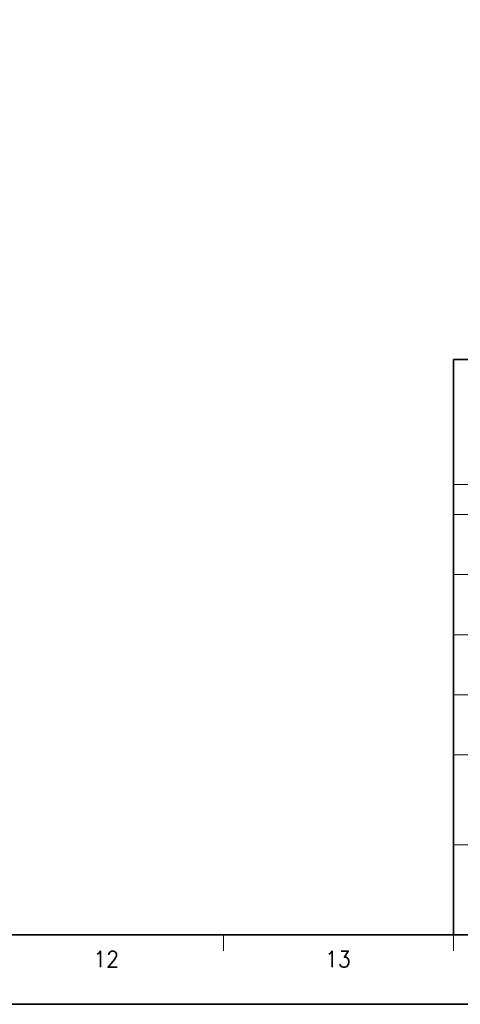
# Model space of a CAD drawing. Header units: millimetres. Extents: x 4497 to 13960, y 12291 to 16372.
# Tile 140 of 217: x 5881 to 5929, y 14567 to 14675. Entities that reach past the tile are written whole.
import ezdxf
from ezdxf.enums import TextEntityAlignment as Align

# ---------------------------------------------------------------- set-up
doc = ezdxf.new("R2010")
doc.units = ezdxf.units.MM
doc.header["$LTSCALE"] = 0.8
doc.layers.get('0').update_dxf_attribs({"linetype": 'CONTINUOUS', "lineweight": 0})
doc.styles.get("Standard").update_dxf_attribs({"font": 'romans.shx', "width": 0.8, "oblique": 5, "bigfont": 'whgtxt.shx'})

msp = doc.modelspace()

# ---------------------------------------------------------------- linework, layer by layer
at = {"color": 7, "linetype": 'Continuous', "lineweight": 35}
for p, q in [((5928.578, 14637.566), (6004.037, 14637.566)), ((5928.578, 14574.683), (5928.578, 14637.566)), ((5601.588, 14574.683), (6004.037, 14574.683))]:
    msp.add_line(p, q, dxfattribs=at)
at = {"color": 7, "linetype": 'Continuous'}
for p, q in [((5928.578, 14623.895), (6004.037, 14623.895)), ((5928.578, 14620.615), (5972.869, 14620.615)), ((5928.578, 14614.053), (6004.037, 14614.053)), ((5928.578, 14607.491), (5990.447, 14607.491)), ((5928.578, 14600.93), (6004.037, 14600.93)), ((5928.578, 14594.368), (6004.037, 14594.368)), ((5928.578, 14584.525), (6004.037, 14584.525)), ((5903.425, 14572.924), (5903.425, 14574.683)), ((5928.578, 14572.924), (5928.578, 14574.683)), ((5928.578, 14574.683), (6004.037, 14574.683)), ((5928.578, 14574.683), (6004.037, 14574.683))]:
    msp.add_line(p, q, dxfattribs=at)
at = {"color": 7, "linetype": 'Continuous', "lineweight": 35}
msp.add_lwpolyline([(5591.933, 14864.075), (5591.933, 14567.075), (6011.933, 14567.075), (6011.933, 14864.075)], close=True, dxfattribs=at)

# ---------------------------------------------------------------- texts
at = {"color": 7, "linetype": 'Continuous', "width": 0.933333}
for s, p in [('12', (5890.617, 14572.01)), ('13', (5915.937, 14572.01))]:
    msp.add_text(s, height=1.759, dxfattribs=at).set_placement(p, align=Align.MIDDLE_CENTER)

doc.saveas('drawing.dxf')
